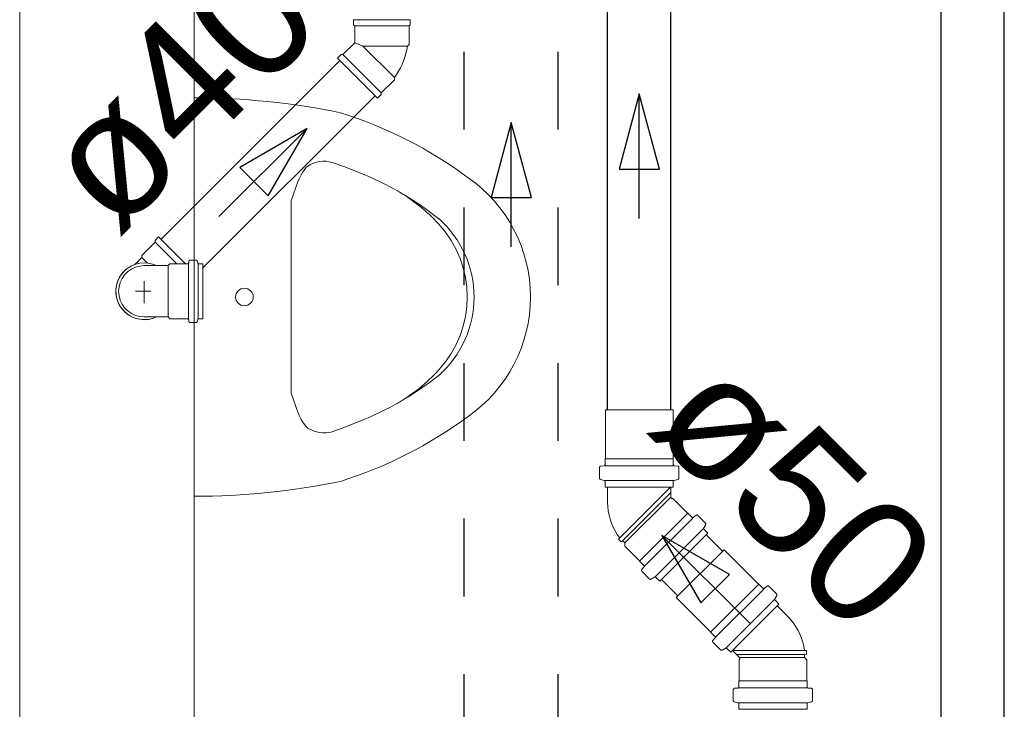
# Model space of a CAD drawing. Header units: millimetres. Extents: x 567 to 934, y -1 to 364.
# Tile 187 of 256: x 613.04 to 614.62, y 168.06 to 169.17. Entities that reach past the tile are written whole.
import ezdxf

# ---------------------------------------------------------------- set-up
doc = ezdxf.new("R2010")
doc.units = ezdxf.units.MM
doc.header["$MEASUREMENT"] = 0
doc.linetypes.add('JIS_02_1.2', pattern=[0.25, 0.125, -0.125])
doc.linetypes.add('NULL', pattern=[0])
for name, color, linetype, lineweight in [('AP-Condutos', 14, 'JIS_02_1.2', 25), ('AP-Sentido conduto', 14, 'Continuous', 30), ('CV-Condutos', 14, 'Continuous', 25), ('CV-Sentido conduto', 14, 'Continuous', 30), ('CV-Textos conduto', 7, 'Continuous', 9), ('Simbolos', 14, 'Continuous', 20), ('Simbolos_int', 14, 'Continuous', 15), ('TQ-Condutos', 14, 'Continuous', 25), ('TQ-Sentido conduto', 14, 'Continuous', 30), ('TQ-Textos conduto', 7, 'Continuous', 9)]:
    doc.layers.add(name, color=color, linetype=linetype, lineweight=lineweight)
doc.layers.add('ARQ FINA', color=8, linetype='Continuous')
doc.styles.add('Arial', font='arial.ttf')

msp = doc.modelspace()

# ---------------------------------------------------------------- linework, layer by layer
at = {"layer": 'AP-Condutos'}
for p, q in [((613.751, 166.4902), (613.751, 170.4204)), ((613.902, 166.4902), (613.902, 170.2638))]:
    msp.add_line(p, q, dxfattribs=at)
at = {"layer": 'AP-Sentido conduto'}
for p, q in [((613.8265, 169.0018), (613.7942, 168.881)), ((613.8589, 168.881), (613.8265, 169.0018)), ((613.7942, 168.881), (613.8589, 168.881))]:
    msp.add_line(p, q, dxfattribs=at)
msp.add_lwpolyline([(613.8265, 168.8018), (613.8265, 169.0018)], dxfattribs=at)
at = {"layer": 'ARQ FINA', "lineweight": 5}
for p, q in [((613.0374, 172.0845), (613.0374, 167.7957)), ((613.3174, 167.9422), (613.3174, 169.5002)), ((613.4846, 168.9079), (613.4732, 168.8759)), ((613.4732, 168.8759), (613.4731, 168.5668)), ((613.4846, 168.5344), (613.4731, 168.5668))]:
    msp.add_line(p, q, dxfattribs=at)
msp.add_circle((613.3981, 168.7212), 0.0141, dxfattribs=at)
for centre, radius, start, end in [((613.3172, 167.8736), 1.1676, 78.3887, 89.9899), ((613.3497, 168.3666), 0.6814, 53.2841, 72.7159), ((613.5384, 168.8898), 0.0567, 132.5851, 161.4149), ((613.5261, 168.8911), 0.0482, 74.215, 122.8288), ((613.2339, 168.0652), 0.9241, 67.1755, 70.7093), ((613.3982, 168.4557), 0.5004, 51.3554, 67.1755), ((613.624, 168.7212), 0.2334, 304.7713, 55.2287), ((613.5007, 168.6462), 0.2842, 42.5024, 59.9006), ((613.5826, 168.7212), 0.1732, 317.4976, 42.5024), ((613.5982, 168.7212), 0.1685, 311.8999, 48.1001), ((613.5014, 168.7955), 0.2833, 299.8172, 317.4976), ((613.3982, 168.9866), 0.5004, 292.8245, 308.6446), ((613.5384, 168.5525), 0.0567, 198.5851, 227.4149), ((613.2339, 169.3771), 0.9241, 289.2907, 292.8245), ((613.3497, 169.0757), 0.6814, 287.2841, 306.7159), ((613.5261, 168.5512), 0.0482, 237.1712, 285.785), ((613.3172, 169.5687), 1.1676, 270.0101, 281.6113)]:
    msp.add_arc(centre, radius, start, end, dxfattribs=at)
at = {"layer": 'CV-Condutos'}
for p, q in [((613.9811, 168.5399), (613.9811, 169.4447)), ((614.0825, 168.5399), (614.0825, 169.4447)), ((614.1655, 168.3127), (614.1392, 168.339)), ((614.0938, 168.241), (614.0675, 168.2673))]:
    msp.add_line(p, q, dxfattribs=at)
at = {"layer": 'CV-Sentido conduto'}
for p, q in [((614.0318, 169.0474), (613.9995, 168.9267)), ((614.0642, 168.9267), (614.0318, 169.0474)), ((613.9995, 168.9267), (614.0642, 168.9267)), ((614.0684, 168.3381), (614.1309, 168.2299)), ((614.1767, 168.2756), (614.0684, 168.3381)), ((614.1309, 168.2299), (614.1767, 168.2756))]:
    msp.add_line(p, q, dxfattribs=at)
for points in [[(614.0318, 168.8474), (614.0318, 169.0474)], [(614.2099, 168.1967), (614.0684, 168.3381)]]:
    msp.add_lwpolyline(points, dxfattribs=at)
at = {"layer": 'Simbolos'}
for p, q in [((613.5731, 169.1667), (613.6643, 169.1667)), ((613.5731, 169.1667), (613.5731, 169.1587)), ((613.6643, 169.1667), (613.6643, 169.1587)), ((613.5731, 169.1587), (613.5751, 169.1567)), ((613.5751, 169.1567), (613.5751, 169.1298)), ((613.6643, 169.1587), (613.6623, 169.1567)), ((613.6623, 169.1567), (613.6623, 169.1267)), ((613.556, 169.1107), (613.5751, 169.1298)), ((613.6623, 169.1267), (613.6599, 169.1243)), ((613.5475, 169.1051), (613.5532, 169.1107)), ((613.5475, 169.1051), (613.612, 169.0406)), ((613.5532, 169.1107), (613.556, 169.1107)), ((613.6177, 169.0491), (613.6389, 169.0703)), ((613.6389, 169.0703), (613.6389, 169.0737)), ((613.612, 169.0406), (613.6177, 169.0463)), ((613.6177, 169.0463), (613.6177, 169.0491)), ((613.2603, 168.8178), (613.2546, 168.8122)), ((613.2603, 168.8178), (613.3036, 168.7745)), ((613.2546, 168.8093), (613.2334, 168.7881)), ((613.2546, 168.8122), (613.2546, 168.8093)), ((613.2334, 168.7881), (613.2334, 168.7847)), ((613.2221, 168.7734), (613.2334, 168.7847)), ((613.2374, 168.7716), (613.2569, 168.7716)), ((613.2569, 168.7716), (613.2755, 168.7716)), ((613.2784, 168.7745), (613.2755, 168.7716)), ((613.3067, 168.7745), (613.2784, 168.7745)), ((613.309, 168.7787), (613.3087, 168.7763)), ((613.3205, 168.7805), (613.3109, 168.7805)), ((613.3224, 168.779), (613.3233, 168.776)), ((613.3314, 168.7745), (613.3252, 168.7745)), ((613.3314, 168.7745), (613.3314, 168.6863)), ((613.2374, 168.6892), (613.2569, 168.6892)), ((613.2569, 168.6892), (613.2755, 168.6892)), ((613.2784, 168.6863), (613.2755, 168.6892)), ((613.3067, 168.6863), (613.2784, 168.6863)), ((613.309, 168.6821), (613.3087, 168.6845)), ((613.3205, 168.6803), (613.3109, 168.6803)), ((613.3224, 168.6818), (613.3233, 168.6848)), ((613.3314, 168.6863), (613.3252, 168.6863)), ((613.9775, 168.4618), (613.9775, 168.5399)), ((614.0861, 168.4618), (614.0861, 168.5399)), ((613.9771, 168.4614), (613.9775, 168.4618)), ((613.9771, 168.4521), (613.9771, 168.4614)), ((614.0865, 168.4614), (614.0861, 168.4618)), ((614.0865, 168.4521), (614.0865, 168.4614)), ((613.9682, 168.4301), (613.9682, 168.4476)), ((613.97, 168.4496), (613.9753, 168.4501)), ((614.0936, 168.4496), (614.0883, 168.4501)), ((614.0954, 168.4301), (614.0954, 168.4476)), ((613.9697, 168.4281), (613.9756, 168.4266)), ((613.9771, 168.4159), (613.9771, 168.4246)), ((614.0865, 168.4159), (614.0865, 168.4246)), ((614.0939, 168.4281), (614.088, 168.4266)), ((614.0865, 168.4159), (613.9771, 168.4159)), ((613.9811, 168.391), (613.9811, 168.4159)), ((614.0825, 168.3998), (614.0825, 168.4159)), ((614.0856, 168.3978), (614.0845, 168.3978)), ((614.1093, 168.374), (614.0856, 168.3978)), ((614.1099, 168.374), (614.1093, 168.374)), ((614.1165, 168.3674), (614.1099, 168.374)), ((614.1233, 168.3707), (614.1192, 168.3673)), ((614.1383, 168.3581), (614.126, 168.3705)), ((614.1387, 168.3557), (614.1356, 168.3504)), ((614.1421, 168.3418), (614.1359, 168.348)), ((614.0006, 168.3343), (613.9987, 168.332)), ((614.0028, 168.3278), (613.9987, 168.332)), ((614.0051, 168.3297), (614.0028, 168.3278)), ((614.0088, 168.3261), (614.0051, 168.3297)), ((614.0647, 168.2645), (614.1421, 168.3418)), ((614.0088, 168.321), (614.0088, 168.3261)), ((614.0325, 168.2972), (614.0088, 168.321)), ((614.2233, 168.2601), (614.1681, 168.3153)), ((614.0325, 168.2967), (614.0325, 168.2972)), ((614.0392, 168.29), (614.0325, 168.2967)), ((614.0359, 168.2833), (614.0393, 168.2873)), ((614.0484, 168.2682), (614.036, 168.2806)), ((614.0508, 168.2679), (614.0561, 168.271)), ((614.0647, 168.2645), (614.0586, 168.2706)), ((614.2239, 168.2601), (614.2233, 168.2601)), ((614.2305, 168.2534), (614.2239, 168.2601)), ((614.2372, 168.2567), (614.2332, 168.2533)), ((614.2523, 168.2442), (614.2399, 168.2566)), ((614.1465, 168.1833), (614.0913, 168.2385)), ((614.2526, 168.2418), (614.2495, 168.2365)), ((614.256, 168.2279), (614.2499, 168.234)), ((614.256, 168.2279), (614.1787, 168.1505)), ((614.2708, 168.2074), (614.2532, 168.2251)), ((614.1465, 168.1827), (614.1465, 168.1833)), ((614.1531, 168.1761), (614.1465, 168.1827)), ((614.1498, 168.1693), (614.1532, 168.1734)), ((614.1624, 168.1542), (614.15, 168.1666)), ((614.1648, 168.1539), (614.1701, 168.157)), ((614.1787, 168.1505), (614.1725, 168.1567)), ((614.1929, 168.1419), (614.1815, 168.1534)), ((614.2972, 168.1536), (614.3002, 168.1533)), ((614.3002, 168.1474), (614.3002, 168.1533)), ((614.1922, 168.1384), (614.1929, 168.1391)), ((614.1922, 168.1048), (614.1922, 168.1384)), ((614.2972, 168.1472), (614.3002, 168.1474)), ((614.2972, 168.142), (614.2972, 168.1472)), ((614.3008, 168.1384), (614.2972, 168.142)), ((614.3008, 168.1048), (614.3008, 168.1384)), ((614.1829, 168.073), (614.1829, 168.0906)), ((614.1847, 168.0926), (614.19, 168.093)), ((614.1918, 168.1044), (614.1922, 168.1048)), ((614.1918, 168.095), (614.1918, 168.1044)), ((614.3012, 168.1044), (614.3008, 168.1048)), ((614.3012, 168.095), (614.3012, 168.1044)), ((614.3083, 168.0926), (614.303, 168.093)), ((614.3101, 168.073), (614.3101, 168.0906)), ((614.1844, 168.0711), (614.1903, 168.0695)), ((614.1918, 168.0589), (614.1918, 168.0676)), ((614.3012, 168.0589), (614.1918, 168.0589)), ((614.3012, 168.0589), (614.3012, 168.0676)), ((614.3086, 168.0711), (614.3027, 168.0695))]:
    msp.add_line(p, q, dxfattribs=at)
for points in [[(613.6389, 169.0737), (613.6424, 169.0788), (613.6456, 169.084), (613.6485, 169.0894), (613.6512, 169.0949), (613.6535, 169.1006), (613.6556, 169.1064), (613.6573, 169.1123), (613.6588, 169.1183), (613.6599, 169.1243)], [(613.2374, 168.7716), (613.2302, 168.771), (613.2233, 168.7691), (613.2168, 168.7661), (613.2109, 168.762), (613.2058, 168.7569), (613.2017, 168.751), (613.1987, 168.7445), (613.1968, 168.7376), (613.1962, 168.7304), (613.1968, 168.7233), (613.1987, 168.7163), (613.2017, 168.7098), (613.2058, 168.704), (613.2109, 168.6989), (613.2168, 168.6948), (613.2233, 168.6917), (613.2302, 168.6899), (613.2374, 168.6893)], [(613.3067, 168.7745), (613.3071, 168.7746), (613.3074, 168.7746), (613.3077, 168.7748), (613.308, 168.775), (613.3082, 168.7752), (613.3084, 168.7754), (613.3086, 168.7757), (613.3087, 168.776), (613.3087, 168.7764)], [(613.3109, 168.7805), (613.3106, 168.7805), (613.3103, 168.7804), (613.31, 168.7803), (613.3097, 168.7801), (613.3095, 168.7799), (613.3093, 168.7796), (613.3091, 168.7793), (613.309, 168.779), (613.3089, 168.7787)], [(613.3224, 168.779), (613.3223, 168.7793), (613.3222, 168.7796), (613.322, 168.7798), (613.3218, 168.78), (613.3216, 168.7802), (613.3213, 168.7803), (613.3211, 168.7804), (613.3208, 168.7805), (613.3205, 168.7805)], [(613.3232, 168.776), (613.3233, 168.7757), (613.3235, 168.7755), (613.3236, 168.7752), (613.3238, 168.775), (613.3241, 168.7749), (613.3243, 168.7747), (613.3246, 168.7746), (613.3249, 168.7746), (613.3252, 168.7745)], [(613.3087, 168.6845), (613.3087, 168.6848), (613.3086, 168.6851), (613.3084, 168.6854), (613.3082, 168.6857), (613.308, 168.6859), (613.3077, 168.6861), (613.3074, 168.6862), (613.3071, 168.6863), (613.3067, 168.6863)], [(613.3089, 168.6822), (613.309, 168.6818), (613.3091, 168.6815), (613.3093, 168.6812), (613.3095, 168.681), (613.3097, 168.6808), (613.31, 168.6806), (613.3103, 168.6804), (613.3106, 168.6804), (613.3109, 168.6803)], [(613.3205, 168.6803), (613.3208, 168.6804), (613.3211, 168.6804), (613.3213, 168.6805), (613.3216, 168.6807), (613.3218, 168.6808), (613.322, 168.681), (613.3222, 168.6813), (613.3223, 168.6815), (613.3224, 168.6818)], [(613.3252, 168.6863), (613.3249, 168.6863), (613.3246, 168.6862), (613.3243, 168.6861), (613.3241, 168.686), (613.3238, 168.6858), (613.3236, 168.6856), (613.3235, 168.6854), (613.3233, 168.6851), (613.3232, 168.6848)], [(613.9701, 168.4496), (613.9697, 168.4495), (613.9694, 168.4494), (613.9691, 168.4493), (613.9689, 168.4491), (613.9686, 168.4488), (613.9685, 168.4485), (613.9683, 168.4482), (613.9683, 168.4479), (613.9682, 168.4476)], [(613.9753, 168.4501), (613.9756, 168.4501), (613.9759, 168.4502), (613.9762, 168.4504), (613.9765, 168.4506), (613.9767, 168.4508), (613.9769, 168.4511), (613.977, 168.4514), (613.9771, 168.4517), (613.9771, 168.4521)], [(614.0865, 168.4521), (614.0866, 168.4517), (614.0866, 168.4514), (614.0868, 168.4511), (614.0869, 168.4508), (614.0872, 168.4506), (614.0874, 168.4504), (614.0877, 168.4502), (614.088, 168.4501), (614.0884, 168.4501)], [(614.0954, 168.4476), (614.0954, 168.4479), (614.0953, 168.4482), (614.0952, 168.4485), (614.095, 168.4488), (614.0948, 168.4491), (614.0945, 168.4493), (614.0942, 168.4494), (614.0939, 168.4495), (614.0936, 168.4496)], [(613.9682, 168.4301), (613.9683, 168.4298), (613.9683, 168.4295), (613.9684, 168.4292), (613.9686, 168.429), (613.9687, 168.4287), (613.9689, 168.4285), (613.9692, 168.4284), (613.9694, 168.4282), (613.9697, 168.4281)], [(613.9771, 168.4246), (613.9771, 168.4249), (613.977, 168.4252), (613.9769, 168.4255), (613.9768, 168.4257), (613.9766, 168.4259), (613.9764, 168.4261), (613.9762, 168.4263), (613.9759, 168.4265), (613.9756, 168.4265)], [(614.088, 168.4265), (614.0877, 168.4265), (614.0875, 168.4263), (614.0872, 168.4261), (614.087, 168.4259), (614.0869, 168.4257), (614.0867, 168.4255), (614.0866, 168.4252), (614.0866, 168.4249), (614.0865, 168.4246)], [(614.0939, 168.4281), (614.0942, 168.4282), (614.0945, 168.4284), (614.0947, 168.4285), (614.0949, 168.4287), (614.0951, 168.429), (614.0952, 168.4292), (614.0953, 168.4295), (614.0954, 168.4298), (614.0954, 168.4301)], [(613.9811, 168.391), (613.9814, 168.3842), (613.9822, 168.3775), (613.9835, 168.3708), (613.9852, 168.3643), (613.9874, 168.3579), (613.99, 168.3516), (613.9931, 168.3456), (613.9966, 168.3398), (614.0006, 168.3343)], [(614.0825, 168.3998), (614.0825, 168.3996), (614.0826, 168.3994), (614.0826, 168.3992), (614.0827, 168.3991), (614.0827, 168.3989), (614.0828, 168.3988), (614.0829, 168.3986), (614.083, 168.3985), (614.0831, 168.3984), (614.0833, 168.3982), (614.0834, 168.3981), (614.0835, 168.398), (614.0837, 168.398), (614.0839, 168.3979), (614.084, 168.3978), (614.0842, 168.3978), (614.0844, 168.3978), (614.0845, 168.3978)], [(614.1165, 168.3674), (614.1168, 168.3672), (614.117, 168.367), (614.1174, 168.3669), (614.1177, 168.3668), (614.118, 168.3668), (614.1183, 168.3669), (614.1186, 168.3669), (614.1189, 168.3671), (614.1192, 168.3673)], [(614.126, 168.3705), (614.1257, 168.3707), (614.1254, 168.3709), (614.1251, 168.371), (614.1248, 168.3711), (614.1245, 168.3711), (614.1241, 168.3711), (614.1238, 168.371), (614.1235, 168.3708), (614.1233, 168.3707)], [(614.1356, 168.3504), (614.1355, 168.3501), (614.1354, 168.3499), (614.1353, 168.3496), (614.1353, 168.3493), (614.1354, 168.349), (614.1355, 168.3487), (614.1356, 168.3485), (614.1357, 168.3482), (614.1359, 168.348)], [(614.1387, 168.3557), (614.1388, 168.356), (614.1389, 168.3563), (614.1389, 168.3566), (614.1389, 168.3568), (614.1389, 168.3571), (614.1388, 168.3574), (614.1387, 168.3577), (614.1385, 168.3579), (614.1383, 168.3581)], [(614.0359, 168.2833), (614.0357, 168.283), (614.0356, 168.2827), (614.0355, 168.2824), (614.0354, 168.2821), (614.0354, 168.2818), (614.0355, 168.2814), (614.0356, 168.2811), (614.0358, 168.2808), (614.036, 168.2806)], [(614.0393, 168.2873), (614.0395, 168.2876), (614.0396, 168.2879), (614.0397, 168.2882), (614.0397, 168.2885), (614.0397, 168.2889), (614.0397, 168.2892), (614.0395, 168.2895), (614.0394, 168.2898), (614.0392, 168.29)], [(614.0484, 168.2682), (614.0486, 168.268), (614.0489, 168.2679), (614.0491, 168.2677), (614.0494, 168.2677), (614.0497, 168.2676), (614.05, 168.2676), (614.0503, 168.2677), (614.0506, 168.2678), (614.0508, 168.2679)], [(614.0586, 168.2706), (614.0583, 168.2708), (614.0581, 168.271), (614.0578, 168.2711), (614.0575, 168.2712), (614.0573, 168.2712), (614.057, 168.2712), (614.0567, 168.2712), (614.0564, 168.2711), (614.0561, 168.271)], [(614.2305, 168.2534), (614.2307, 168.2532), (614.231, 168.2531), (614.2313, 168.2529), (614.2316, 168.2529), (614.232, 168.2529), (614.2323, 168.2529), (614.2326, 168.253), (614.2329, 168.2531), (614.2332, 168.2533)], [(614.2399, 168.2566), (614.2397, 168.2568), (614.2394, 168.257), (614.2391, 168.2571), (614.2388, 168.2571), (614.2384, 168.2572), (614.2381, 168.2571), (614.2378, 168.257), (614.2375, 168.2569), (614.2372, 168.2567)], [(614.2496, 168.2364), (614.2494, 168.2362), (614.2493, 168.2359), (614.2493, 168.2356), (614.2493, 168.2353), (614.2493, 168.235), (614.2494, 168.2348), (614.2495, 168.2345), (614.2497, 168.2343), (614.2499, 168.234)], [(614.2526, 168.2418), (614.2527, 168.242), (614.2528, 168.2423), (614.2529, 168.2426), (614.2529, 168.2429), (614.2528, 168.2432), (614.2528, 168.2435), (614.2527, 168.2437), (614.2525, 168.244), (614.2523, 168.2442)], [(614.2972, 168.1536), (614.296, 168.1603), (614.2944, 168.1668), (614.2924, 168.1733), (614.2898, 168.1796), (614.2868, 168.1857), (614.2834, 168.1915), (614.2796, 168.1971), (614.2754, 168.2025), (614.2708, 168.2075)], [(614.1499, 168.1693), (614.1497, 168.1691), (614.1495, 168.1688), (614.1494, 168.1685), (614.1494, 168.1681), (614.1494, 168.1678), (614.1495, 168.1675), (614.1496, 168.1672), (614.1498, 168.1669), (614.15, 168.1666)], [(614.1532, 168.1734), (614.1534, 168.1736), (614.1536, 168.1739), (614.1537, 168.1743), (614.1537, 168.1746), (614.1537, 168.1749), (614.1536, 168.1752), (614.1535, 168.1755), (614.1533, 168.1758), (614.1531, 168.1761)], [(614.1624, 168.1542), (614.1626, 168.1541), (614.1628, 168.1539), (614.1631, 168.1538), (614.1634, 168.1537), (614.1637, 168.1537), (614.1639, 168.1537), (614.1642, 168.1537), (614.1645, 168.1538), (614.1648, 168.1539)], [(614.1725, 168.1567), (614.1723, 168.1569), (614.1721, 168.157), (614.1718, 168.1571), (614.1715, 168.1572), (614.1712, 168.1573), (614.1709, 168.1573), (614.1706, 168.1572), (614.1704, 168.1571), (614.1701, 168.157)], [(614.1929, 168.1391), (614.1931, 168.1394), (614.1933, 168.1397), (614.1934, 168.14), (614.1935, 168.1403), (614.1935, 168.1407), (614.1934, 168.141), (614.1933, 168.1414), (614.1931, 168.1417), (614.1929, 168.1419)], [(614.1847, 168.0925), (614.1844, 168.0925), (614.1841, 168.0924), (614.1838, 168.0922), (614.1835, 168.092), (614.1833, 168.0918), (614.1831, 168.0915), (614.183, 168.0912), (614.1829, 168.0909), (614.1829, 168.0906)], [(614.19, 168.093), (614.1903, 168.0931), (614.1906, 168.0932), (614.1909, 168.0933), (614.1911, 168.0935), (614.1914, 168.0938), (614.1915, 168.0941), (614.1917, 168.0944), (614.1917, 168.0947), (614.1918, 168.095)], [(614.3012, 168.095), (614.3012, 168.0947), (614.3013, 168.0944), (614.3014, 168.0941), (614.3016, 168.0938), (614.3018, 168.0935), (614.3021, 168.0933), (614.3024, 168.0932), (614.3027, 168.0931), (614.303, 168.093)], [(614.3101, 168.0906), (614.31, 168.0909), (614.31, 168.0912), (614.3098, 168.0915), (614.3097, 168.0918), (614.3094, 168.092), (614.3092, 168.0922), (614.3089, 168.0924), (614.3086, 168.0925), (614.3083, 168.0925)], [(614.1829, 168.073), (614.1829, 168.0727), (614.183, 168.0725), (614.1831, 168.0722), (614.1832, 168.0719), (614.1834, 168.0717), (614.1836, 168.0715), (614.1838, 168.0713), (614.1841, 168.0712), (614.1844, 168.0711)], [(614.1918, 168.0676), (614.1918, 168.0679), (614.1917, 168.0681), (614.1916, 168.0684), (614.1914, 168.0687), (614.1913, 168.0689), (614.1911, 168.0691), (614.1908, 168.0693), (614.1906, 168.0694), (614.1903, 168.0695)], [(614.3027, 168.0695), (614.3024, 168.0694), (614.3021, 168.0693), (614.3019, 168.0691), (614.3017, 168.0689), (614.3015, 168.0687), (614.3014, 168.0684), (614.3013, 168.0681), (614.3012, 168.0679), (614.3012, 168.0676)], [(614.3086, 168.0711), (614.3089, 168.0712), (614.3091, 168.0713), (614.3094, 168.0715), (614.3096, 168.0717), (614.3097, 168.0719), (614.3099, 168.0722), (614.31, 168.0725), (614.3101, 168.0727), (614.3101, 168.073)]]:
    msp.add_lwpolyline(points, dxfattribs=at)
at = {"layer": 'Simbolos_int'}
for p, q in [((613.5751, 169.1567), (613.6623, 169.1567)), ((613.5825, 169.1267), (613.5751, 169.1298)), ((613.5883, 169.1243), (613.5825, 169.1267)), ((613.5883, 169.1243), (613.6389, 169.0737)), ((613.6599, 169.1243), (613.5883, 169.1243)), ((613.6177, 169.0491), (613.556, 169.1107)), ((613.2546, 168.8093), (613.2894, 168.7745)), ((613.2334, 168.7847), (613.2423, 168.7757)), ((613.2755, 168.6892), (613.2755, 168.7716)), ((613.3086, 168.6863), (613.3086, 168.7745)), ((613.3236, 168.6863), (613.3236, 168.7745)), ((613.2374, 168.7111), (613.2374, 168.7465)), ((613.2235, 168.7304), (613.2481, 168.7304)), ((614.0861, 168.5399), (613.9775, 168.5399)), ((614.0865, 168.4614), (613.9771, 168.4614)), ((614.0865, 168.4502), (613.9771, 168.4502)), ((614.0865, 168.4262), (613.9771, 168.4262)), ((614.0825, 168.4159), (613.9811, 168.4159)), ((614.0006, 168.3343), (614.0822, 168.4159)), ((614.0051, 168.3297), (614.0825, 168.4072)), ((614.0088, 168.3261), (614.0825, 168.3998)), ((614.0325, 168.2967), (614.1099, 168.374)), ((614.0405, 168.2887), (614.1178, 168.3661)), ((614.0575, 168.2717), (614.1348, 168.3491)), ((614.1681, 168.3153), (614.0913, 168.2385)), ((614.2239, 168.2601), (614.1465, 168.1827)), ((614.2318, 168.2521), (614.1544, 168.1748)), ((614.2488, 168.2351), (614.1714, 168.1578)), ((614.1815, 168.1534), (614.2532, 168.2251)), ((614.2972, 168.1536), (614.1817, 168.1536)), ((614.2972, 168.1472), (614.1877, 168.1472)), ((614.2972, 168.142), (614.1929, 168.142)), ((614.3012, 168.1044), (614.1918, 168.1044)), ((614.3012, 168.0932), (614.1918, 168.0932)), ((614.3012, 168.0691), (614.1918, 168.0691))]:
    msp.add_line(p, q, dxfattribs=at)
for points in [[(613.2221, 168.7734), (613.217, 168.7712), (613.2123, 168.7685), (613.2079, 168.7652), (613.2039, 168.7614), (613.2005, 168.7572), (613.1975, 168.7526), (613.1952, 168.7477), (613.1934, 168.7425), (613.1923, 168.7371), (613.1918, 168.7317), (613.192, 168.7262), (613.1928, 168.7208), (613.1943, 168.7155), (613.1964, 168.7105), (613.199, 168.7057), (613.2023, 168.7013), (613.206, 168.6973), (613.2102, 168.6938), (613.2148, 168.6908), (613.2197, 168.6884), (613.2249, 168.6866), (613.2302, 168.6854), (613.2357, 168.6849), (613.2411, 168.685), (613.2466, 168.6858), (613.2518, 168.6872), (613.2569, 168.6892)], [(613.2569, 168.7716), (613.2506, 168.7741), (613.2439, 168.7756), (613.2372, 168.776), (613.2304, 168.7755), (613.2238, 168.774), (613.2174, 168.7714), (613.2116, 168.768), (613.2063, 168.7638), (613.2017, 168.7588), (613.1978, 168.7532), (613.1949, 168.747), (613.1929, 168.7405), (613.1919, 168.7338), (613.1919, 168.727), (613.1929, 168.7203), (613.1949, 168.7138), (613.1978, 168.7077), (613.2017, 168.7021), (613.2063, 168.6971), (613.2116, 168.6928), (613.2174, 168.6894), (613.2238, 168.6869), (613.2304, 168.6854), (613.2372, 168.6848), (613.2439, 168.6853), (613.2506, 168.6868), (613.2569, 168.6892)]]:
    msp.add_lwpolyline(points, dxfattribs=at)
at = {"layer": 'TQ-Condutos'}
for p, q in [((614.5165, 166.541), (614.5165, 169.3514)), ((614.6179, 166.541), (614.6179, 169.3514)), ((613.2642, 168.8139), (613.5515, 169.1011)), ((613.3314, 168.7679), (613.6081, 169.0446))]:
    msp.add_line(p, q, dxfattribs=at)
at = {"layer": 'TQ-Sentido conduto'}
for p, q in [((613.4987, 168.9918), (613.3905, 168.9293)), ((613.4362, 168.8835), (613.4987, 168.9918)), ((613.3905, 168.9293), (613.4362, 168.8835))]:
    msp.add_line(p, q, dxfattribs=at)
msp.add_lwpolyline([(613.3573, 168.8504), (613.4987, 168.9918)], dxfattribs=at)

# ---------------------------------------------------------------- texts
at = {"layer": 'CV-Textos conduto', "linetype": 'NULL', "insert": (614.2086, 168.3368), "char_height": 0.2, "width": 0.962805, "attachment_point": 8, "rotation": 314.9999, "line_spacing_factor": 0.6, "style": 'Arial'}
msp.add_mtext('ø50', dxfattribs=at)
at = {"layer": 'TQ-Textos conduto', "linetype": 'NULL', "insert": (613.3656, 168.9835), "char_height": 0.2, "width": 0.962805, "attachment_point": 8, "rotation": 45.0001, "line_spacing_factor": 0.6, "style": 'Arial'}
msp.add_mtext('ø40', dxfattribs=at)

doc.saveas('drawing.dxf')
